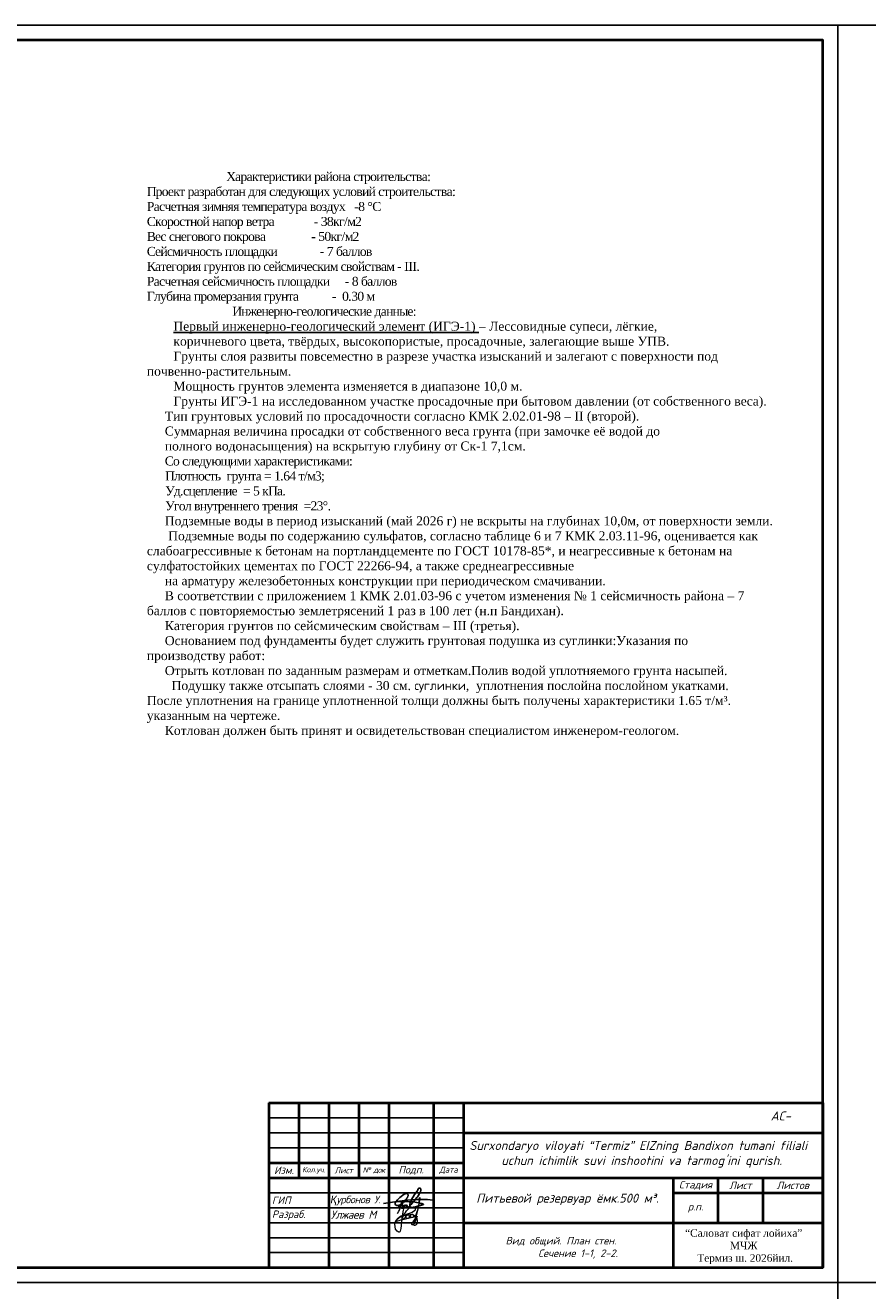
# Model space of a CAD drawing. Header units: millimetres. Extents: x -3143211 to -2549809, y 1060331 to 1394375.
# Tile 110 of 151: x -3084434 to -3056297, y 1286534 to 1328805. Entities that reach past the tile are written whole.
import ezdxf

# ---------------------------------------------------------------- set-up
doc = ezdxf.new("R2010")
doc.units = ezdxf.units.MM
for name, color, linetype in [('(002) Рамка', 7, 'Continuous'), ('Дераза', 5, 'Continuous'), ('Рамка', 7, 'Continuous'), ('РУССКИЙ', 3, 'Continuous')]:
    doc.layers.add(name, color=color, linetype=linetype)
doc.styles.add('Arial', font='arial.ttf')
doc.styles.get("Standard").update_dxf_attribs({"font": 'isocpeui.ttf'})
doc.styles.add('Times New Romans', font='times.ttf', dxfattribs={"height": 300})
doc.styles.add('V@ler@Live', font='isocpeui.ttf')

msp = doc.modelspace()

# ---------------------------------------------------------------- linework, layer by layer
msp.add_line((-3057296.73173, 1286804.62022), (-3057296.73173, 1328804.62022))
at = {"color": 0, "lineweight": 40, "ltscale": 100}
for p, q in [((-3076296.73173, 1292804.62022), (-3057796.73173, 1292804.62022)), ((-3076296.73173, 1292804.62022), (-3076296.73173, 1287304.62022)), ((-3075296.73173, 1292804.62022), (-3075296.73173, 1290304.62022)), ((-3074296.73173, 1292804.62022), (-3074296.73173, 1287304.62022)), ((-3073296.73173, 1292804.62022), (-3073296.73173, 1290304.62022)), ((-3072296.73173, 1292804.62022), (-3072296.73173, 1287304.62022)), ((-3070796.73173, 1292804.62022), (-3070796.73173, 1287304.62022)), ((-3069796.73173, 1292804.62022), (-3069796.73173, 1287304.62022)), ((-3057796.73173, 1292804.62022), (-3057796.73173, 1287304.62022)), ((-3069796.73173, 1291804.62022), (-3057796.73173, 1291804.62022)), ((-3076296.73173, 1290804.62022), (-3069796.73173, 1290804.62022)), ((-3076296.73173, 1290304.62022), (-3057796.73173, 1290304.62022)), ((-3062796.73173, 1290304.62022), (-3062796.73173, 1287304.62022)), ((-3061296.73173, 1290304.62022), (-3061296.73173, 1288804.62022)), ((-3059796.73173, 1290304.62022), (-3059796.73173, 1288804.62022)), ((-3062796.73173, 1289804.62022), (-3057796.73173, 1289804.62022)), ((-3069796.73173, 1288804.62022), (-3057796.73173, 1288804.62022)), ((-3076296.73173, 1287304.62022), (-3057796.73173, 1287304.62022))]:
    msp.add_line(p, q, dxfattribs=at)
at = {"color": 0, "ltscale": 100}
for p, q in [((-3076296.73173, 1292304.62022), (-3069796.73173, 1292304.62022)), ((-3076296.73173, 1291804.62022), (-3069796.73173, 1291804.62022)), ((-3076296.73173, 1291304.62022), (-3069796.73173, 1291304.62022)), ((-3076296.73173, 1289804.62022), (-3069796.73173, 1289804.62022)), ((-3076296.73173, 1289304.62022), (-3069796.73173, 1289304.62022)), ((-3076296.73173, 1288804.62022), (-3069796.73173, 1288804.62022)), ((-3076296.73173, 1288304.62022), (-3069796.73173, 1288304.62022)), ((-3076296.73173, 1287804.62022), (-3069796.73173, 1287804.62022))]:
    msp.add_line(p, q, dxfattribs=at)
at = {"color": 0}
for p, q in [((-3057296.73173, 1286804.62022), (-2997896.73173, 1286804.62022)), ((-3057296.73173, 1244804.62022), (-3057296.73173, 1286804.62022))]:
    msp.add_line(p, q, dxfattribs=at)
for points in [[(-3116696.73173, 1286804.62022), (-3057296.73173, 1286804.62022), (-3057296.73173, 1328804.62022), (-3116696.73173, 1328804.62022)], [(-3057296.73173, 1286804.62022), (-2997896.73173, 1286804.62022), (-2997896.73173, 1328804.62022), (-3057296.73173, 1328804.62022)], [(-3116696.73173, 1244804.62022), (-3057296.73173, 1244804.62022), (-3057296.73173, 1286804.62022), (-3116696.73173, 1286804.62022)]]:
    msp.add_lwpolyline(points, close=True)
at = {"lineweight": 40, "ltscale": 25}
msp.add_lwpolyline([(-3114696.73173, 1287304.62022), (-3057796.73173, 1287304.62022), (-3057796.73173, 1328304.62022), (-3114696.73173, 1328304.62022)], close=True, dxfattribs=at)
at = {"color": 0, "ltscale": 100}
for points in [[(-3072049.4322, 1289510.93729), (-3072065.166, 1289487.1682), (-3072078.25145, 1289455.91784), (-3072080.97758, 1289428.58192), (-3072069.12394, 1289405.35617), (-3072047.23408, 1289388.64364), (-3072026.29332, 1289381.76073), (-3072001.96004, 1289380.53203), (-3071980.79714, 1289381.48889), (-3071947.90177, 1289387.80638), (-3071916.68247, 1289400.90892), (-3071880.03109, 1289424.02593), (-3071835.26188, 1289456.41801), (-3071805.07245, 1289484.74342), (-3071729.81091, 1289563.72835), (-3071710.9299, 1289585.4753), (-3071686.53603, 1289620.34654), (-3071667.10979, 1289652.22757), (-3071652.83292, 1289686.37028), (-3071647.72394, 1289705.96429), (-3071648.67304, 1289727.70037), (-3071649.88465, 1289740.03089), (-3071652.2675, 1289747.33786), (-3071656.9928, 1289753.64448), (-3071666.78669, 1289763.98516), (-3071675.44975, 1289770.15042), (-3071687.64668, 1289777.47914), (-3071698.9349, 1289780.03441), (-3071721.16805, 1289780.03441), (-3071736.73732, 1289774.27146), (-3071774.45896, 1289752.85072), (-3071824.29676, 1289720.90444), (-3071878.45599, 1289681.58595), (-3071923.77042, 1289643.83325), (-3071972.43699, 1289600.69817), (-3072004.38327, 1289570.06759), (-3072049.4322, 1289510.93729), (-3071785.90873, 1289513.66687), (-3071729.73014, 1289510.86151), (-3071661.55655, 1289508.87166), (-3071611.76664, 1289507.4184), (-3071545.54433, 1289505.03333), (-3071474.68499, 1289500.90141), (-3071416.72937, 1289491.19139), (-3071356.53225, 1289478.09973), (-3071286.92492, 1289466.31288), (-3071221.25534, 1289449.50248), (-3071190.137, 1289443.5112), (-3071171.47812, 1289438.43329), (-3071142.68205, 1289429.65839), (-3071135.10945, 1289425.82005), (-3071131.49479, 1289424.0368), (-3071129.51582, 1289420.89437), (-3071130.94957, 1289418.45871), (-3071139.00681, 1289413.64176), (-3071235.51202, 1289384.45735), (-3071300.99986, 1289366.86407), (-3071364.77124, 1289348.05295), (-3071439.16445, 1289327.76305), (-3071467.61723, 1289322.06535), (-3071486.55404, 1289318.27323), (-3071528.96539, 1289317.5746), (-3071552.99577, 1289319.96677), (-3071565.93986, 1289325.82757), (-3071579.22725, 1289335.82029), (-3071585.64882, 1289344.61694), (-3071593.05987, 1289361.17724), (-3071594.97826, 1289384.48997), (-3071594.67535, 1289398.79947), (-3071587.52682, 1289424.99367), (-3071576.2184, 1289464.89933), (-3071548.43201, 1289535.55517), (-3071518.30317, 1289597.89281), (-3071480.41998, 1289664.22101), (-3071431.20818, 1289743.54302), (-3071386.56013, 1289807.27246), (-3071349.72701, 1289862.21614), (-3071328.36218, 1289900.49077), (-3071306.87066, 1289938.99237), (-3071297.44578, 1289950.83497), (-3071282.48233, 1289957.46779), (-3071268.10448, 1289958.8161), (-3071253.20161, 1289956.81538), (-3071235.14853, 1289947.68166), (-3071225.92006, 1289935.64472), (-3071221.3563, 1289919.7042), (-3071222.08327, 1289898.55529), (-3071225.94025, 1289875.44916), (-3071237.51118, 1289837.84868), (-3071254.494, 1289799.65016), (-3071273.7385, 1289766.26859), (-3071293.10975, 1289732.66715), (-3071311.17743, 1289705.80119), (-3071333.33293, 1289672.85679), (-3071357.48135, 1289642.65891), (-3071412.51669, 1289575.18596), (-3071460.67064, 1289518.0815), (-3071474.68499, 1289500.90141), (-3071511.43734, 1289460.4847), (-3071547.2204, 1289417.90416), (-3071610.85043, 1289346.07398), (-3071651.01449, 1289300.73388), (-3071655.84176, 1289302.86279), (-3071656.28602, 1289319.35785), (-3071662.30371, 1289328.70904), (-3071671.7947, 1289332.98232), (-3071686.25332, 1289337.41869), (-3071695.82509, 1289344.6713), (-3071691.86714, 1289354.63141), (-3071685.10229, 1289366.30952), (-3071670.92638, 1289381.42365), (-3071720.01702, 1289360.25299), (-3071729.14452, 1289367.67958), (-3071732.35531, 1289371.24608), (-3071707.47679, 1289391.39463), (-3071707.86047, 1289394.45008), (-3071709.79906, 1289395.0155), (-3071742.08862, 1289363.9391), (-3071752.04406, 1289358.99167), (-3071761.05041, 1289356.01234), (-3071767.51236, 1289355.15333), (-3071775.06477, 1289355.67526), (-3071781.34498, 1289357.75209), (-3071784.87885, 1289361.39471), (-3071785.48466, 1289364.00434), (-3071748.20728, 1289394.24348), (-3071748.28805, 1289397.98396), (-3071751.57961, 1289399.13654), (-3071792.12836, 1289360.0029), (-3071800.62986, 1289354.71839), (-3071813.95764, 1289350.34726), (-3071832.09149, 1289348.91196), (-3071843.13739, 1289351.6412), (-3071850.26573, 1289357.66511), (-3071852.2245, 1289367.96229), (-3071845.6212, 1289381.0757), (-3071835.76672, 1289398.11444), (-3071829.50671, 1289403.34458), (-3071825.38721, 1289404.13834), (-3071823.40824, 1289402.94226), (-3071823.61018, 1289401.14814), (-3071885.48336, 1289374.88869), (-3071906.92896, 1289366.99455), (-3071928.47553, 1289360.99239), (-3071943.76209, 1289355.07722), (-3071951.94913, 1289351.90922), (-3071955.61573, 1289348.59663), (-3071957.57451, 1289343.6057), (-3071957.45334, 1289334.49373), (-3071954.86856, 1289328.52419), (-3071949.57784, 1289323.70724), (-3071943.17647, 1289319.89065), (-3071936.09772, 1289315.6702), (-3071928.8794, 1289315.7696), (-3071920.82216, 1289317.80294), (-3071915.08718, 1289321.98923), (-3071908.95211, 1289326.46757), (-3071904.12205, 1289333.67822), (-3071899.1011, 1289341.17386), (-3071894.32816, 1289350.56473), (-3071891.17796, 1289359.00254), (-3071888.21806, 1289366.93062), (-3071886.41546, 1289371.7589), (-3071886.41149, 1289374.54705), (-3071884.17078, 1289383.47874), (-3071881.2629, 1289399.85419), (-3071876.05295, 1289425.04804), (-3071870.35836, 1289453.44956), (-3071859.13072, 1289490.56073), (-3071851.05034, 1289512.99213)], [(-3072473.48055, 1289447.21905), (-3071937.84536, 1289527.70452), (-3071663.49514, 1289559.57468), (-3071484.62024, 1289571.67686), (-3071345.20364, 1289578.46191), (-3071193.02469, 1289580.90844), (-3071059.44403, 1289581.03892), (-3071000.8826, 1289578.57064), (-3070912.2327, 1289571.58987), (-3070766.5157, 1289550.95201)]]:
    msp.add_lwpolyline(points, dxfattribs=at)
at = {"lineweight": 18, "elevation": 0}
msp.add_lwpolyline([(-3071998.39511, 1289110.93451), (-3071952.47911, 1289189.15458), (-3071927.27606, 1289245.79636), (-3071920.11145, 1289281.23472), (-3071918.47159, 1289315.88492), (-3071920.26762, 1289326.27517), (-3071925.44098, 1289333.00337), (-3071932.68369, 1289336.62698), (-3071921.82939, 1289326.27517), (-3071914.05959, 1289319.55659), (-3071895.41598, 1289305.59078), (-3071865.41049, 1289292.13439), (-3071844.69753, 1289289.02981), (-3071811.56851, 1289288.52039), (-3071796.04843, 1289292.65343), (-3071774.82789, 1289299.38162), (-3071764.98875, 1289308.17633), (-3071759.28829, 1289315.93298), (-3071758.78072, 1289324.20866), (-3071763.4465, 1289330.93685), (-3071770.68921, 1289330.93685), (-3071776.37014, 1289327.83227), (-3071781.03593, 1289323.17059), (-3071791.38264, 1289308.69536), (-3071798.11777, 1289294.71994), (-3071805.36048, 1289269.37387), (-3071815.70719, 1289221.78632), (-3071852.36972, 1288970.14224), (-3071868.26072, 1288821.824), (-3071893.44424, 1288615.22999), (-3071911.99025, 1288520.96799), (-3071925.24576, 1288497.13096), (-3071945.11927, 1288489.18208), (-3071959.68277, 1288489.18208), (-3071984.86629, 1288499.78379), (-3072016.66781, 1288522.2944), (-3072065.68783, 1288584.53981), (-3072085.56134, 1288665.31659), (-3072086.88884, 1288764.63435), (-3072072.32535, 1288837.47186), (-3072044.48682, 1288893.0948), (-3072014.0128, 1288926.19752), (-3071908.00774, 1288999.03503), (-3071827.1862, 1289059.95402), (-3071738.39963, 1289147.35327), (-3071701.30762, 1289202.97621), (-3071637.70458, 1289273.16089), (-3071599.28507, 1289304.9468), (-3071560.84603, 1289318.19173), (-3071522.42652, 1289326.131), (-3071495.93501, 1289326.131), (-3071466.76898, 1289318.19173), (-3071425.69446, 1289300.97716), (-3071411.13096, 1289277.14013), (-3071411.13096, 1289251.97669), (-3071415.09395, 1289226.81324), (-3071437.62247, 1289197.68016), (-3071510.49851, 1289148.67968), (-3071650.9601, 1289095.70957), (-3071798.03968, 1289050.67873), (-3071876.20622, 1289022.87206), (-3071931.86376, 1288984.47329), (-3072016.66781, 1288926.19752), (-3072040.52383, 1288893.0948), (-3072048.05936, 1288876.18781), (-3072049.09403, 1288867.33543), (-3072045.9705, 1288860.04976), (-3072039.72342, 1288856.39731), (-3072030.86038, 1288855.35925), (-3071949.57031, 1288876.70684), (-3071892.25339, 1288896.49735), (-3071829.2165, 1288922.01643), (-3071787.36109, 1288945.88229), (-3071739.3367, 1288993.88315), (-3071724.67559, 1289025.87091), (-3071725.72978, 1289041.41304), (-3071732.543, 1289046.13239), (-3071748.80492, 1289051.37077), (-3071766.12103, 1289050.32309), (-3071782.91005, 1289046.13239), (-3071793.92052, 1289038.78904), (-3071809.65534, 1289027.78364), (-3071822.2471, 1289013.63521), (-3071843.74095, 1288981.65706), (-3071850.57369, 1288961.732), (-3071854.24384, 1288941.81654), (-3071849.51949, 1288923.46779), (-3071837.98192, 1288916.12445), (-3071821.72001, 1288913.51007), (-3071729.39994, 1288931.33017), (-3071639.71536, 1288955.96497), (-3071614.53184, 1288970.64205), (-3071599.32411, 1289002.62019), (-3071598.79702, 1289017.29727), (-3071599.32411, 1289031.97435), (-3071608.77282, 1289043.50839), (-3071618.72909, 1289051.89941), (-3071631.32085, 1289058.18547), (-3071654.92309, 1289058.71411), (-3071679.57951, 1289053.47573), (-3071695.84143, 1289047.18006), (-3071707.9061, 1289040.89401), (-3071719.44366, 1289027.26461), (-3071726.78398, 1289012.58753), (-3071727.83817, 1288994.75782), (-3071716.80818, 1288974.84236), (-3071697.4032, 1288960.68432), (-3071673.80097, 1288958.58897), (-3071629.23199, 1288962.77967), (-3071597.76235, 1288966.97999), (-3071541.63628, 1288977.98539), (-3071487.05245, 1288993.71975), (-3071467.62795, 1289005.78245), (-3071458.72587, 1289020.45952), (-3071457.67168, 1289047.71832), (-3071461.86893, 1289060.30004), (-3071475.49536, 1289071.30545), (-3071492.81148, 1289074.97712), (-3071520.08386, 1289073.92944), (-3071543.159, 1289068.16242), (-3071568.34252, 1289051.90902), (-3071582.49605, 1289030.93628), (-3071584.07735, 1289016.78785), (-3071578.2988, 1289003.15845), (-3071565.72656, 1288995.29607), (-3071539.48884, 1288985.33835), (-3071510.65469, 1288986.90506), (-3071436.15831, 1289004.20613), (-3071401.77987, 1289012.5587), (-3071351.93992, 1289143.16256), (-3071316.89773, 1289273.76642), (-3071280.52804, 1289450.14123), (-3071267.05778, 1289634.6091), (-3071261.66968, 1289650.76637), (-3071260.32265, 1289633.26346), (-3071287.26317, 1289403.02465), (-3071399.08582, 1288946.58395), (-3071446.23172, 1288785.01117), (-3071459.70197, 1288752.69661), (-3071473.17223, 1288732.50242), (-3071485.29546, 1288728.45589), (-3071494.74416, 1288728.45589), (-3071512.2555, 1288733.84806), (-3071518.99063, 1288743.26753), (-3071521.68468, 1288756.73353), (-3071521.68468, 1288776.92772), (-3071502.82632, 1288815.98009), (-3071483.94844, 1288836.17428), (-3071342.51074, 1289017.94125), (-3071413.9031, 1288840.2112), (-3071439.49659, 1288795.78589), (-3071455.6609, 1288770.19953), (-3071467.78413, 1288732.50242), (-3071447.57874, 1288723.07333), (-3071412.55608, 1288724.41897), (-3071372.14531, 1288750.00533), (-3071338.46966, 1288798.47717), (-3071331.73454, 1288834.82864), (-3071331.73454, 1288877.91792), (-3071346.55182, 1288949.27523), (-3071403.1269, 1289007.16653), (-3071473.17223, 1289055.63837), (-3071574.21868, 1289081.22473), (-3071721.064, 1289089.29856)], dxfattribs=at)
at = {"layer": 'Дераза', "color": 0}
msp.add_line((-3057296.73173, 1286804.62022), (-3027596.73173, 1286804.62022), dxfattribs=at)
msp.add_line((-3057296.73173, 1286804.62022), (-3027596.73173, 1286804.62022), dxfattribs=at)
msp.add_line((-3057296.73173, 1286804.62022), (-3027596.73173, 1286804.62022), dxfattribs=at)

# ---------------------------------------------------------------- texts
at = {"layer": '(002) Рамка', "insert": (-3069699.28716, 1291534.63865), "char_height": 300, "width": 11750.9206449, "attachment_point": 1}
msp.add_mtext('\\pi96.71032;Surxondaryo viloyati “Termiz” EIZning Bandixon tumani filiali \\P\\pi1164.55123;uchun ichimlik suvi inshootini va tarmog’ini qurish.', dxfattribs=at)
for s, insert, char_height, width, attachment_point in [('\\pi-750,l750,t750;{\\fISOCPEUR|b0|i0|c204|p34;\\C0;\\P\\C256;1.^IГрунтовая подушка из суглинки-900мм с уплотнения послойна послойном укатками через каждый 300 мм.}', (-3107182.48028, 1294766.72868), 250, 9176.1944576, 1), ('АС-', (-3059537.09718, 1292521.031), 300, 3755.5448795, 1), ('\\pt184.701;{\\C0;Питьевой резервуар ёмк.500 м³.}', (-3066326.11925, 1289775.10852), 300, 6815.5670785, 2)]:
    msp.add_mtext(s, dxfattribs=dict(insert=insert, char_height=char_height, width=width, attachment_point=attachment_point))
at = {"color": 0, "ltscale": 100, "style": 'V@ler@Live'}
for s, insert, char_height, width, attachment_point in [('Изм.', (-3075796.73173, 1290554.62022), 250, 700, 5), ('{\\W0.9;Кол.уч.}', (-3074796.73173, 1290554.62022), 180, 700, 5), ('Лист', (-3073796.73173, 1290554.62022), 200, 700, 5), ('{\\T0.9;№ док}', (-3072796.73173, 1290554.62022), 180, 700, 5), ('Подп.', (-3071546.73173, 1290554.62022), 250, 1200, 5), ('Дата', (-3070296.73173, 1290554.62022), 200, 700, 5), ('Стадия', (-3062046.73173, 1290054.62022), 250, 1200, 5), ('Лист', (-3060546.73173, 1290054.62022), 250, 1200, 5), ('Листов', (-3058796.73173, 1290054.62022), 250, 1700, 5), ('ГИП', (-3076196.73173, 1289554.62022), 250, 1800, 4), ('р.п.', (-3062046.73173, 1289304.62022), 250, 1200, 5), ('Разраб.', (-3076196.73173, 1289054.62022), 250, 1800, 4)]:
    msp.add_mtext(s, dxfattribs=dict(at, insert=insert, char_height=char_height, width=width, attachment_point=attachment_point))
at = {"color": 0, "attachment_point": 1, "style": 'V@ler@Live'}
for s, insert, char_height, width in [('{\\fArial|b0|i1|c204|p34;\\T0.95;Қ\\fISOCPEUR|b0|i1|c204|p34;урбонов У.}', (-3074239.79471, 1289704.61698), 250.001, 2020.6836245), ('{\\T0.95;Улжаев М}', (-3074229.75051, 1289209.63459), 270.001013, 1950.389136)]:
    msp.add_mtext(s, dxfattribs=dict(at, insert=insert, char_height=char_height, width=width))
at = {"color": 0, "lineweight": 20, "insert": (-3068635.82668, 1288327.79107), "char_height": 250, "width": 5118.2533026, "attachment_point": 1}
msp.add_mtext('\\pi243.7;{\\C256;Вид общий. План стен. \\P\\pi1333;Сечение 1-1, 2-2. }', dxfattribs=at)
at = {"layer": 'Рамка', "color": 7, "linetype": 'Continuous', "lineweight": 9, "insert": (-3060437.68142, 1288002.33084), "char_height": 250, "width": 4603.8764225, "attachment_point": 5, "style": 'Arial'}
msp.add_mtext('{\\fTimes New Roman|b0|i0|c204|p18;\\C256;“Саловат сифат лойиха” MЧЖ\\P \\C7;Термиз ш. 2026йил.}', dxfattribs=at)
at = {"layer": 'РУССКИЙ', "color": 0, "insert": (-3080373.952, 1323902.79692), "char_height": 300, "width": 20366.9950558, "attachment_point": 1, "style": 'Times New Romans'}
msp.add_mtext('{\\T0.9;                          Характеристики района строительства:\\PПроект разработан для следующих условий строительства:\\PРасчетная зимняя температура воздух   -8 °C\\PСкоростной напор ветра             - 38кг/м2\\PВес снегового покрова               - 50кг/м2\\PСейсмичность площадки              - 7 баллов\\PКатегория грунтов по сейсмическим свойствам - III.\\PРасчетная сейсмичность площадки     - 8 баллов\\PГлубина промерзания грунта           -  0.30 м\\P                            Инженерно-геологические данные:}  \\P\\pi886.251,t12048.75;{\\LПервый инженерно-геологический элемент (ИГЭ-1)} – Лессовидные супеси, лёгкие,\\Pкоричневого цвета, твёрдых, высокопористые, просадочные, залегающие выше УПВ.\\PГрунты слоя развиты повсеместно в разрезе участка изысканий и залегают с поверхности под почвенно-растительным.\\PМощность грунтов элемента изменяется в диапазоне 10,0 м.\\PГрунты ИГЭ-1 на исследованном участке просадочные при бытовом давлении (от собственного веса).\\P\\pi600,tz;Тип грунтовых условий по просадочности согласно КМК 2.02.01-98 – II (второй).\\PСуммарная величина просадки от собственного веса грунта (при замочке её водой до\\Pполного водонасыщения) на вскрытую глубину от Ск-1 7,1см.{\\T0.9;\\PСо следующими характеристиками:\\P\\pi0;      Плотность  грунта = 1.64 т/м3; \\P      Уд.сцепление  = 5 кПа.\\P      Угол внутреннего трения  =23°.\\P}Подземные воды в период изысканий (май 2026 г) не вскрыты на глубинах 10,0м, от поверхности земли.\\P Подземные воды по содержанию сульфатов, согласно таблице 6 и 7 КМК 2.03.11-96, оценивается как слабоагрессивные к бетонам на портландцементе по ГОСТ 10178-85*, и неагрессивные к бетонам на сулфатостойких цементах по ГОСТ 22266-94, а также среднеагрессивные\\Pна арматуру железобетонных конструкции при периодическом смачивании.\\PВ соответствии с приложением 1 КМК 2.01.03-96 с учетом изменения № 1 сейсмичность района – 7 баллов с повторяемостью землетрясений 1 раз в 100 лет (н.п Бандихан).\\PКатегория грунтов по сейсмическим свойствам – III (третья). \\PОснованием под фундаменты будет служить грунтовая подушка из суглинки:Указания по производству работ:\\PОтрыть котлован по заданным размерам и отметкам.{\\A1;Полив водой уплотняемого грунта насыпей}.\\P  Подушку также отсыпать слоями - 30 см. {\\fISOCPEUR|b0|i0|c204|p34;\\C7;суглинки},  уплотнения послойна послойном укатками. После уплотнения на границе уплотненной толщи должны быть получены характеристики 1.65 т/м³. указанным на чертеже. \\PКотлован должен быть принят и освидетельствован специалистом инженером-геологом.', dxfattribs=at)

doc.saveas('drawing.dxf')
